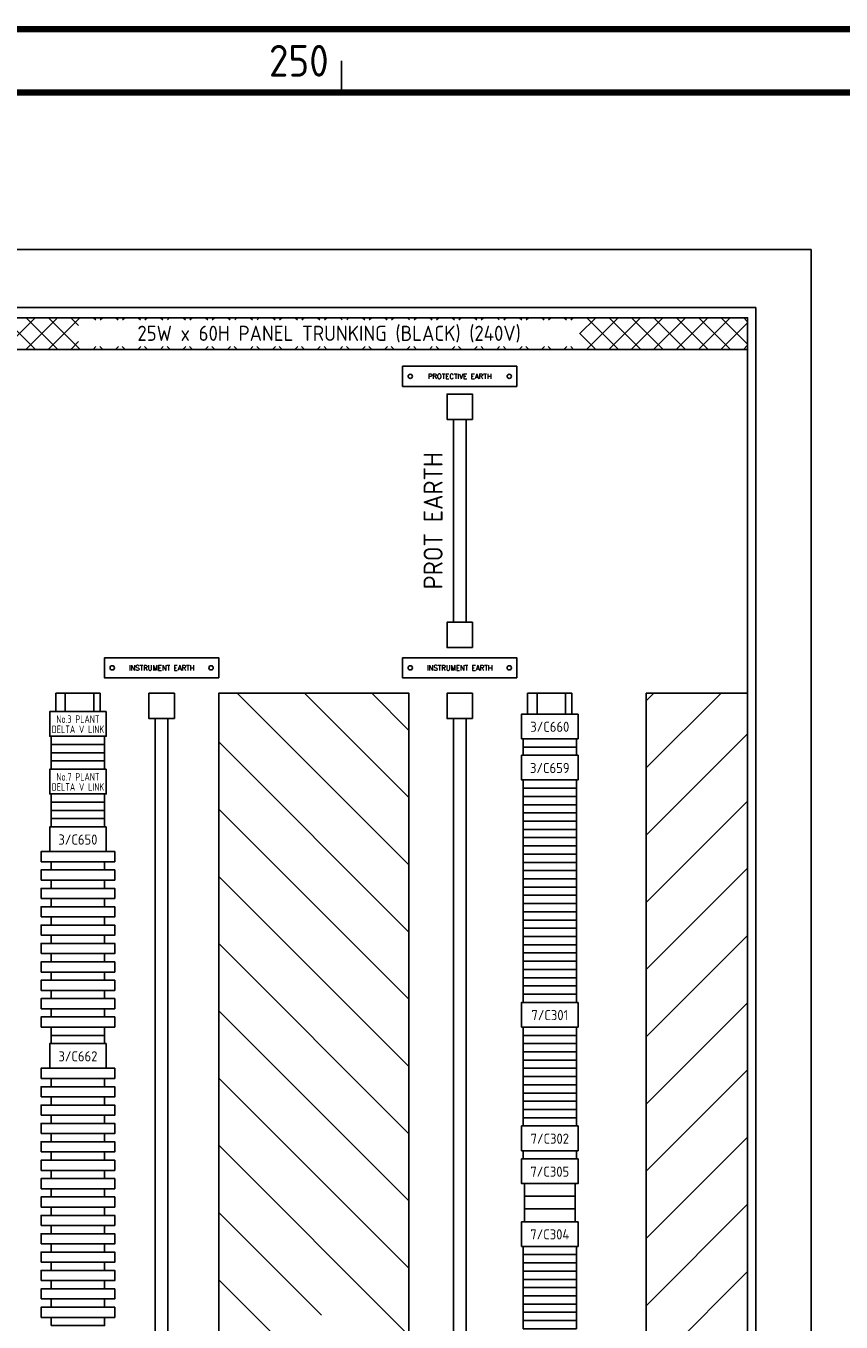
# Model space of a CAD drawing. Extents: x 0 to 4084, y 0 to 2754.
# Tile 33 of 34: x 2251 to 2894, y 1695 to 2718. Entities that reach past the tile are written whole.
import ezdxf
from ezdxf.enums import TextEntityAlignment as Align

# ---------------------------------------------------------------- set-up
doc = ezdxf.new("R2010")
doc.units = 0
doc.header["$LTSCALE"] = 5
doc.header["$MEASUREMENT"] = 0
for name, color, linetype in [('00-DRG_FRAME', 12, 'CONTINUOUS'), ('01-DRAW', 7, 'CONTINUOUS'), ('02-TEXT', 2, 'CONTINUOUS'), ('03-DIM', 3, 'CONTINUOUS')]:
    doc.layers.add(name, color=color, linetype=linetype)
doc.styles.add('ISO', font='iso.shx')
doc.styles.add('ROMAND', font='ROMAND')

# ---------------------------------------------------------------- blocks, each defined once
blk = doc.blocks.new('*X23')
at = {"layer": '03-DIM'}
for p, q in [((2553.3, 2055.5), (2417.9, 2191)), ((2553.3, 2108.6), (2470.9, 2191)), ((2553.3, 2161.6), (2523.9, 2191)), ((2553.3, 2002.5), (2403.3, 2152.5)), ((2553.3, 1949.5), (2403.3, 2099.5)), ((2553.3, 1896.4), (2403.3, 2046.4)), ((2553.3, 1843.4), (2403.3, 1993.4)), ((2553.3, 1790.4), (2403.3, 1940.4)), ((2553.3, 1737.3), (2403.3, 1887.3)), ((2553.3, 1684.3), (2403.3, 1834.3)), ((2484.4, 1700.2), (2403.3, 1781.3)), ((2462.7, 1668.9), (2403.3, 1728.2))]:
    blk.add_line(p, q, dxfattribs=at)
blk = doc.blocks.new('*X24')
at = {"layer": '03-DIM'}
for p, q in [((2740.3, 2185), (2746.3, 2191)), ((2740.3, 2132), (2799.3, 2191)), ((2740.3, 2078.9), (2820.3, 2158.9)), ((2740.3, 2025.9), (2820.3, 2105.9)), ((2740.3, 1972.9), (2820.3, 2052.9)), ((2740.3, 1919.8), (2820.3, 1999.8)), ((2740.3, 1866.8), (2820.3, 1946.8)), ((2740.3, 1813.8), (2820.3, 1893.8)), ((2740.3, 1760.7), (2820.3, 1840.7)), ((2740.3, 1707.7), (2820.3, 1787.7)), ((2740.3, 1654.7), (2820.3, 1734.7))]:
    blk.add_line(p, q, dxfattribs=at)
blk = doc.blocks.new('*X26')
at = {"layer": '03-DIM'}
for p, q in [((1725.1, 2483.3), (1722.3, 2486.1)), ((1724.3, 2483.3), (1728.2, 2487.2)), ((1742.7, 2483.3), (1738.8, 2487.2)), ((1742, 2483.3), (1745.9, 2487.2)), ((1760.4, 2483.3), (1756.5, 2487.2)), ((1759.7, 2483.3), (1763.6, 2487.2)), ((1772.3, 2478.3), (1781.2, 2487.2)), ((1791.4, 2470), (1774.2, 2487.2)), ((1781.7, 2470), (1798.9, 2487.2)), ((1809.1, 2470), (1791.9, 2487.2)), ((1799.4, 2470), (1816.6, 2487.2)), ((1826.8, 2470), (1809.5, 2487.2)), ((1817, 2470), (1834.3, 2487.2)), ((1844.5, 2470), (1827.2, 2487.2)), ((1834.7, 2470), (1852, 2487.2)), ((1862.1, 2470), (1844.9, 2487.2)), ((1852.4, 2470), (1869.6, 2487.2)), ((1879.8, 2470), (1862.6, 2487.2)), ((1870.1, 2470), (1887.3, 2487.2)), ((1897.5, 2470), (1880.2, 2487.2)), ((1887.7, 2470), (1905, 2487.2)), ((1915.2, 2470), (1897.9, 2487.2)), ((1905.4, 2470), (1922.7, 2487.2)), ((1932.8, 2470), (1915.6, 2487.2)), ((1923.1, 2470), (1940.3, 2487.2)), ((1950.5, 2470), (1933.3, 2487.2)), ((1940.8, 2470), (1958, 2487.2)), ((1968.2, 2470), (1950.9, 2487.2)), ((1958.5, 2470), (1975.7, 2487.2)), ((1985.9, 2470), (1968.6, 2487.2)), ((1976.1, 2470), (1993.4, 2487.2)), ((2003.6, 2470), (1986.3, 2487.2)), ((1993.8, 2470), (2011.1, 2487.2)), ((2021.2, 2470), (2004, 2487.2)), ((2011.5, 2470), (2028.7, 2487.2)), ((2038.9, 2470), (2021.7, 2487.2)), ((2029.2, 2470), (2046.4, 2487.2)), ((2056.6, 2470), (2039.3, 2487.2)), ((2046.8, 2470), (2064.1, 2487.2)), ((2074.3, 2470), (2057, 2487.2)), ((2064.5, 2470), (2081.8, 2487.2)), ((2091.9, 2470), (2074.7, 2487.2)), ((2082.2, 2470), (2099.4, 2487.2)), ((2109.6, 2470), (2092.4, 2487.2)), ((2099.9, 2470), (2117.1, 2487.2)), ((2127.3, 2470), (2110, 2487.2)), ((2117.6, 2470), (2134.8, 2487.2)), ((2145, 2470), (2127.7, 2487.2)), ((2135.2, 2470), (2152.5, 2487.2)), ((2162.7, 2470), (2145.4, 2487.2)), ((2152.9, 2470), (2170.2, 2487.2)), ((2180.3, 2470), (2163.1, 2487.2)), ((2170.6, 2470), (2187.8, 2487.2)), ((2198, 2470), (2180.8, 2487.2)), ((2188.3, 2470), (2205.5, 2487.2)), ((2215.7, 2470), (2198.4, 2487.2)), ((2205.9, 2470), (2223.2, 2487.2)), ((2233.4, 2470), (2216.1, 2487.2)), ((2223.6, 2470), (2240.9, 2487.2)), ((2258.8, 2462.2), (2233.8, 2487.2)), ((2239.3, 2468), (2258.5, 2487.2)), ((2251.2, 2462.2), (2276.2, 2487.2)), ((2276.5, 2462.2), (2251.5, 2487.2)), ((2268.9, 2462.2), (2293.9, 2487.2)), ((2294.1, 2462.2), (2269.1, 2487.2)), ((2292.8, 2481.2), (2286.8, 2487.2)), ((2306.3, 2485.5), (2304.5, 2487.2)), ((2309.8, 2485.5), (2311.6, 2487.2)), ((2324, 2485.5), (2322.2, 2487.2)), ((2327.5, 2485.5), (2329.3, 2487.2)), ((2341.6, 2485.5), (2339.9, 2487.2)), ((2345.1, 2485.5), (2346.9, 2487.2)), ((2359.3, 2485.5), (2357.5, 2487.2)), ((2362.8, 2485.5), (2364.6, 2487.2)), ((2377, 2485.5), (2375.2, 2487.2)), ((2380.5, 2485.5), (2382.3, 2487.2)), ((2394.7, 2485.5), (2392.9, 2487.2)), ((2398.2, 2485.5), (2400, 2487.2)), ((2412.4, 2485.5), (2410.6, 2487.2)), ((2415.9, 2485.5), (2417.6, 2487.2)), ((2430, 2485.5), (2428.2, 2487.2)), ((2433.5, 2485.5), (2435.3, 2487.2)), ((2447.7, 2485.5), (2445.9, 2487.2)), ((2451.2, 2485.5), (2453, 2487.2)), ((2465.4, 2485.5), (2463.6, 2487.2)), ((2468.9, 2485.5), (2470.7, 2487.2)), ((2483.1, 2485.5), (2481.3, 2487.2)), ((2486.6, 2485.5), (2488.4, 2487.2)), ((2500.7, 2485.5), (2499, 2487.2)), ((2504.2, 2485.5), (2506, 2487.2)), ((2518.4, 2485.5), (2516.6, 2487.2)), ((2521.9, 2485.5), (2523.7, 2487.2)), ((2536.1, 2485.5), (2534.3, 2487.2)), ((2539.6, 2485.5), (2541.4, 2487.2)), ((2553.8, 2485.5), (2552, 2487.2)), ((2557.3, 2485.5), (2559.1, 2487.2)), ((2571.5, 2485.5), (2569.7, 2487.2)), ((2575, 2485.5), (2576.7, 2487.2)), ((2589.1, 2485.5), (2587.3, 2487.2)), ((2592.6, 2485.5), (2594.4, 2487.2)), ((2606.8, 2485.5), (2605, 2487.2)), ((2610.3, 2485.5), (2612.1, 2487.2)), ((2624.5, 2485.5), (2622.7, 2487.2)), ((2628, 2485.5), (2629.8, 2487.2)), ((2642.2, 2485.5), (2640.4, 2487.2)), ((2645.7, 2485.5), (2647.5, 2487.2)), ((2659.8, 2485.5), (2658.1, 2487.2)), ((2663.3, 2485.5), (2665.1, 2487.2)), ((2677.5, 2485.5), (2675.7, 2487.2)), ((2681, 2485.5), (2682.8, 2487.2)), ((2687.8, 2474.6), (2700.5, 2487.2)), ((2693.2, 2462.2), (2718.2, 2487.2)), ((2718.4, 2462.2), (2693.4, 2487.2)), ((2710.8, 2462.2), (2735.8, 2487.2)), ((2736.1, 2462.2), (2711.1, 2487.2)), ((2728.5, 2462.2), (2753.5, 2487.2)), ((2753.8, 2462.2), (2728.8, 2487.2)), ((2746.2, 2462.2), (2771.2, 2487.2)), ((2771.4, 2462.2), (2746.4, 2487.2)), ((2763.9, 2462.2), (2788.9, 2487.2)), ((2789.1, 2462.2), (2764.1, 2487.2)), ((2781.6, 2462.2), (2806.6, 2487.2)), ((2806.8, 2462.2), (2781.8, 2487.2)), ((2820.3, 2466.4), (2799.5, 2487.2)), ((2820.3, 2484.1), (2817.2, 2487.2)), ((2700.7, 2462.2), (2687.8, 2475.2)), ((2799.2, 2462.2), (2820.3, 2483.3)), ((1773.7, 2470), (1772.3, 2471.4)), ((2286.6, 2462.2), (2292.8, 2468.5)), ((2816.9, 2462.2), (2820.3, 2465.7)), ((2241.1, 2462.2), (2239.3, 2464.1)), ((2304.3, 2462.2), (2306.5, 2464.5)), ((2311.8, 2462.2), (2309.5, 2464.5)), ((2321.9, 2462.2), (2324.2, 2464.5)), ((2329.5, 2462.2), (2327.2, 2464.5)), ((2339.6, 2462.2), (2341.9, 2464.5)), ((2347.2, 2462.2), (2344.9, 2464.5)), ((2357.3, 2462.2), (2359.6, 2464.5)), ((2364.9, 2462.2), (2362.6, 2464.5)), ((2375, 2462.2), (2377.3, 2464.5)), ((2382.5, 2462.2), (2380.2, 2464.5)), ((2392.6, 2462.2), (2394.9, 2464.5)), ((2400.2, 2462.2), (2397.9, 2464.5)), ((2410.3, 2462.2), (2412.6, 2464.5)), ((2417.9, 2462.2), (2415.6, 2464.5)), ((2428, 2462.2), (2430.3, 2464.5)), ((2435.6, 2462.2), (2433.3, 2464.5)), ((2445.7, 2462.2), (2448, 2464.5)), ((2453.2, 2462.2), (2451, 2464.5)), ((2463.4, 2462.2), (2465.6, 2464.5)), ((2470.9, 2462.2), (2468.6, 2464.5)), ((2481, 2462.2), (2483.3, 2464.5)), ((2488.6, 2462.2), (2486.3, 2464.5)), ((2498.7, 2462.2), (2501, 2464.5)), ((2506.3, 2462.2), (2504, 2464.5)), ((2516.4, 2462.2), (2518.7, 2464.5)), ((2524, 2462.2), (2521.7, 2464.5)), ((2534.1, 2462.2), (2536.4, 2464.5)), ((2541.6, 2462.2), (2539.3, 2464.5)), ((2551.7, 2462.2), (2554, 2464.5)), ((2559.3, 2462.2), (2557, 2464.5)), ((2569.4, 2462.2), (2571.7, 2464.5)), ((2577, 2462.2), (2574.7, 2464.5)), ((2587.1, 2462.2), (2589.4, 2464.5)), ((2594.7, 2462.2), (2592.4, 2464.5)), ((2604.8, 2462.2), (2607.1, 2464.5)), ((2612.3, 2462.2), (2610.1, 2464.5)), ((2622.5, 2462.2), (2624.7, 2464.5)), ((2630, 2462.2), (2627.7, 2464.5)), ((2640.1, 2462.2), (2642.4, 2464.5)), ((2647.7, 2462.2), (2645.4, 2464.5)), ((2657.8, 2462.2), (2660.1, 2464.5)), ((2665.4, 2462.2), (2663.1, 2464.5)), ((2675.5, 2462.2), (2677.8, 2464.5)), ((2683.1, 2462.2), (2680.8, 2464.5))]:
    blk.add_line(p, q, dxfattribs=at)

msp = doc.modelspace()

# ---------------------------------------------------------------- linework, layer by layer
at = {"layer": '00-DRG_FRAME'}
msp.add_line((2500, 2665), (2500, 2690), dxfattribs=at)
at = {"layer": '00-DRG_FRAME', "const_width": 5}
msp.add_lwpolyline([(145, 5), (4045, 5), (4045, 2715), (145, 2715)], close=True, dxfattribs=at)
msp.add_lwpolyline([(145, 2665), (4045, 2665)], dxfattribs=at)
at = {"layer": '01-DRAW'}
for p, q in [((2870.3, 2541), (1672.3, 2541)), ((2870.3, 2541), (2870.3, 421.5)), ((2870.3, 2541), (2870.3, 437.5)), ((2826.8, 2495.2), (1715.8, 2495.2)), ((2820.3, 2487.2), (1722.3, 2487.2)), ((2826.8, 2495.2), (2826.8, 583.2)), ((2588.3, 2247), (2588.3, 2407)), ((2598.3, 2247), (2598.3, 2407)), ((2309.8, 2191), (2274.8, 2191)), ((2274.8, 2176.5), (2274.8, 2191)), ((2282.3, 2176.5), (2282.3, 2191)), ((2304.8, 2176.5), (2304.8, 2191)), ((2309.8, 2176.5), (2309.8, 2191)), ((2646.8, 2174.5), (2646.8, 2191)), ((2681.8, 2191), (2646.8, 2191)), ((2654.3, 2174.5), (2654.3, 2191)), ((2676.8, 2174.5), (2676.8, 2191)), ((2681.8, 2174.5), (2681.8, 2191)), ((2353.3, 743), (2353.3, 2171)), ((2363.3, 743), (2363.3, 2171)), ((2588.3, 743), (2588.3, 2171)), ((2598.3, 743), (2598.3, 2171))]:
    msp.add_line(p, q, dxfattribs=at)
at = {"layer": '01-DRAW', "color": 3}
for p, q in [((2684.3, 1804), (2644.3, 1804)), ((2644.3, 1804), (2644.3, 1794)), ((2684.3, 1794), (2684.3, 1804)), ((2684.3, 1794), (2644.3, 1794)), ((2644.3, 1794), (2684.3, 1794)), ((2644.3, 1794), (2644.3, 1784)), ((2684.3, 1784), (2684.3, 1794)), ((2684.3, 1784), (2644.3, 1784)), ((2644.3, 1784), (2684.3, 1784)), ((2644.3, 1784), (2644.3, 1774)), ((2684.3, 1774), (2684.3, 1784)), ((2644.3, 1774), (2684.3, 1774))]:
    msp.add_line(p, q, dxfattribs=at)
at = {"layer": '01-DRAW'}
for points in [[(1722.3, 2487.2), (2820.3, 2487.2), (2820.3, 2462.2), (2239.3, 2462.2), (2239.3, 2470), (1772.3, 2470), (1772.3, 2483.3), (1722.3, 2483.3)], [(2638.3, 2433), (2548.3, 2433), (2548.3, 2449), (2638.3, 2449)], [(2603.3, 2407), (2603.3, 2427), (2583.3, 2427), (2583.3, 2407)], [(2603.3, 2227), (2603.3, 2247), (2583.3, 2247), (2583.3, 2227)], [(2403.3, 2203), (2313.3, 2203), (2313.3, 2219), (2403.3, 2219)], [(2638.3, 2203), (2548.3, 2203), (2548.3, 2219), (2638.3, 2219)], [(2368.3, 2171), (2368.3, 2191), (2348.3, 2191), (2348.3, 2171)], [(2403.3, 723), (2403.3, 2191), (2553.3, 2191), (2553.3, 723)], [(2603.3, 2171), (2603.3, 2191), (2583.3, 2191), (2583.3, 2171)], [(2740.3, 713), (2740.3, 2191), (2820.3, 2191), (2820.3, 713)], [(2314.6, 2176.5), (2270.1, 2176.5), (2270.1, 2157), (2314.6, 2157)], [(2686.6, 2174.5), (2642.1, 2174.5), (2642.1, 2155), (2686.6, 2155)], [(2686.6, 2142), (2642.1, 2142), (2642.1, 2122.5), (2686.6, 2122.5)], [(2314.6, 2131), (2270.1, 2131), (2270.1, 2111.5), (2314.6, 2111.5)], [(2314.6, 2085.5), (2270.1, 2085.5), (2270.1, 2066), (2314.6, 2066)], [(2686.6, 1947), (2642.1, 1947), (2642.1, 1927.5), (2686.6, 1927.5)], [(2314.6, 1914.5), (2270.1, 1914.5), (2270.1, 1895), (2314.6, 1895)], [(2686.6, 1849.5), (2642.1, 1849.5), (2642.1, 1830), (2686.6, 1830)], [(2686.6, 1823.5), (2642.1, 1823.5), (2642.1, 1804), (2686.6, 1804)], [(2686.6, 1774), (2642.1, 1774), (2642.1, 1754.5), (2686.6, 1754.5)]]:
    msp.add_lwpolyline(points, close=True, dxfattribs=at)
msp.add_lwpolyline([(2820.3, 591.2), (2820.3, 2487.2)], dxfattribs=at)
at = {"layer": '01-DRAW', "color": 3}
for points in [[(2263.3, 2058), (2321.3, 2058), (2321.3, 2066), (2263.3, 2066)], [(2263.3, 2043.5), (2321.3, 2043.5), (2321.3, 2051.5), (2263.3, 2051.5)], [(2263.3, 2029), (2321.3, 2029), (2321.3, 2037), (2263.3, 2037)], [(2263.3, 2014.5), (2321.3, 2014.5), (2321.3, 2022.5), (2263.3, 2022.5)], [(2263.3, 2000), (2321.3, 2000), (2321.3, 2008), (2263.3, 2008)], [(2263.3, 1985.5), (2321.3, 1985.5), (2321.3, 1993.5), (2263.3, 1993.5)], [(2263.3, 1971), (2321.3, 1971), (2321.3, 1979), (2263.3, 1979)], [(2263.3, 1956.5), (2321.3, 1956.5), (2321.3, 1964.5), (2263.3, 1964.5)], [(2263.3, 1942), (2321.3, 1942), (2321.3, 1950), (2263.3, 1950)], [(2263.3, 1927.5), (2321.3, 1927.5), (2321.3, 1935.5), (2263.3, 1935.5)], [(2263.3, 1887), (2321.3, 1887), (2321.3, 1895), (2263.3, 1895)], [(2263.3, 1872.5), (2321.3, 1872.5), (2321.3, 1880.5), (2263.3, 1880.5)], [(2263.3, 1858), (2321.3, 1858), (2321.3, 1866), (2263.3, 1866)], [(2263.3, 1843.5), (2321.3, 1843.5), (2321.3, 1851.5), (2263.3, 1851.5)], [(2263.3, 1829), (2321.3, 1829), (2321.3, 1837), (2263.3, 1837)], [(2263.3, 1814.5), (2321.3, 1814.5), (2321.3, 1822.5), (2263.3, 1822.5)], [(2263.3, 1800), (2321.3, 1800), (2321.3, 1808), (2263.3, 1808)], [(2263.3, 1785.5), (2321.3, 1785.5), (2321.3, 1793.5), (2263.3, 1793.5)], [(2263.3, 1771), (2321.3, 1771), (2321.3, 1779), (2263.3, 1779)], [(2263.3, 1756.5), (2321.3, 1756.5), (2321.3, 1764.5), (2263.3, 1764.5)], [(2263.3, 1742), (2321.3, 1742), (2321.3, 1750), (2263.3, 1750)], [(2263.3, 1727.5), (2321.3, 1727.5), (2321.3, 1735.5), (2263.3, 1735.5)], [(2263.3, 1713), (2321.3, 1713), (2321.3, 1721), (2263.3, 1721)], [(2263.3, 1698.5), (2321.3, 1698.5), (2321.3, 1706.5), (2263.3, 1706.5)]]:
    msp.add_lwpolyline(points, close=True, dxfattribs=at)
at = {"layer": '01-DRAW'}
for centre in [(2554.3, 2441), (2632.3, 2441), (2319.3, 2211), (2397.3, 2211), (2554.3, 2211), (2632.3, 2211)]:
    msp.add_circle(centre, 1.7, dxfattribs=at)
at = {"layer": '03-DIM'}
for points in [[(2271.3, 2150.5), (2313.3, 2150.5), (2313.3, 2157), (2271.3, 2157)], [(2271.3, 2144), (2313.3, 2144), (2313.3, 2150.5), (2271.3, 2150.5)], [(2643.3, 2148.5), (2685.3, 2148.5), (2685.3, 2155), (2643.3, 2155)], [(2643.3, 2142), (2685.3, 2142), (2685.3, 2148.5), (2643.3, 2148.5)], [(2271.3, 2137.5), (2313.3, 2137.5), (2313.3, 2144), (2271.3, 2144)], [(2271.3, 2131), (2313.3, 2131), (2313.3, 2137.5), (2271.3, 2137.5)], [(2643.3, 2116), (2685.3, 2116), (2685.3, 2122.5), (2643.3, 2122.5)], [(2271.3, 2105), (2313.3, 2105), (2313.3, 2111.5), (2271.3, 2111.5)], [(2643.3, 2109.5), (2685.3, 2109.5), (2685.3, 2116), (2643.3, 2116)], [(2643.3, 2103), (2685.3, 2103), (2685.3, 2109.5), (2643.3, 2109.5)], [(2271.3, 2098.5), (2313.3, 2098.5), (2313.3, 2105), (2271.3, 2105)], [(2271.3, 2092), (2313.3, 2092), (2313.3, 2098.5), (2271.3, 2098.5)], [(2643.3, 2096.5), (2685.3, 2096.5), (2685.3, 2103), (2643.3, 2103)], [(2271.3, 2085.5), (2313.3, 2085.5), (2313.3, 2092), (2271.3, 2092)], [(2643.3, 2090), (2685.3, 2090), (2685.3, 2096.5), (2643.3, 2096.5)], [(2643.3, 2083.5), (2685.3, 2083.5), (2685.3, 2090), (2643.3, 2090)], [(2643.3, 2077), (2685.3, 2077), (2685.3, 2083.5), (2643.3, 2083.5)], [(2643.3, 2070.5), (2685.3, 2070.5), (2685.3, 2077), (2643.3, 2077)], [(2643.3, 2064), (2685.3, 2064), (2685.3, 2070.5), (2643.3, 2070.5)], [(2271.3, 2051.5), (2313.3, 2051.5), (2313.3, 2058), (2271.3, 2058)], [(2643.3, 2057.5), (2685.3, 2057.5), (2685.3, 2064), (2643.3, 2064)], [(2643.3, 2051), (2685.3, 2051), (2685.3, 2057.5), (2643.3, 2057.5)], [(2643.3, 2044.5), (2685.3, 2044.5), (2685.3, 2051), (2643.3, 2051)], [(2271.3, 2037), (2313.3, 2037), (2313.3, 2043.5), (2271.3, 2043.5)], [(2643.3, 2038), (2685.3, 2038), (2685.3, 2044.5), (2643.3, 2044.5)], [(2643.3, 2031.5), (2685.3, 2031.5), (2685.3, 2038), (2643.3, 2038)], [(2271.3, 2022.5), (2313.3, 2022.5), (2313.3, 2029), (2271.3, 2029)], [(2643.3, 2025), (2685.3, 2025), (2685.3, 2031.5), (2643.3, 2031.5)], [(2643.3, 2018.5), (2685.3, 2018.5), (2685.3, 2025), (2643.3, 2025)], [(2643.3, 2012), (2685.3, 2012), (2685.3, 2018.5), (2643.3, 2018.5)], [(2271.3, 2008), (2313.3, 2008), (2313.3, 2014.5), (2271.3, 2014.5)], [(2643.3, 2005.5), (2685.3, 2005.5), (2685.3, 2012), (2643.3, 2012)], [(2643.3, 1999), (2685.3, 1999), (2685.3, 2005.5), (2643.3, 2005.5)], [(2271.3, 1993.5), (2313.3, 1993.5), (2313.3, 2000), (2271.3, 2000)], [(2643.3, 1992.5), (2685.3, 1992.5), (2685.3, 1999), (2643.3, 1999)], [(2271.3, 1979), (2313.3, 1979), (2313.3, 1985.5), (2271.3, 1985.5)], [(2643.3, 1986), (2685.3, 1986), (2685.3, 1992.5), (2643.3, 1992.5)], [(2643.3, 1979.5), (2685.3, 1979.5), (2685.3, 1986), (2643.3, 1986)], [(2643.3, 1973), (2685.3, 1973), (2685.3, 1979.5), (2643.3, 1979.5)], [(2271.3, 1964.5), (2313.3, 1964.5), (2313.3, 1971), (2271.3, 1971)], [(2643.3, 1966.5), (2685.3, 1966.5), (2685.3, 1973), (2643.3, 1973)], [(2643.3, 1960), (2685.3, 1960), (2685.3, 1966.5), (2643.3, 1966.5)], [(2271.3, 1950), (2313.3, 1950), (2313.3, 1956.5), (2271.3, 1956.5)], [(2643.3, 1953.5), (2685.3, 1953.5), (2685.3, 1960), (2643.3, 1960)], [(2643.3, 1947), (2685.3, 1947), (2685.3, 1953.5), (2643.3, 1953.5)], [(2271.3, 1935.5), (2313.3, 1935.5), (2313.3, 1942), (2271.3, 1942)], [(2271.3, 1921), (2313.3, 1921), (2313.3, 1927.5), (2271.3, 1927.5)], [(2643.3, 1921), (2685.3, 1921), (2685.3, 1927.5), (2643.3, 1927.5)], [(2271.3, 1914.5), (2313.3, 1914.5), (2313.3, 1921), (2271.3, 1921)], [(2643.3, 1914.5), (2685.3, 1914.5), (2685.3, 1921), (2643.3, 1921)], [(2643.3, 1908), (2685.3, 1908), (2685.3, 1914.5), (2643.3, 1914.5)], [(2643.3, 1901.5), (2685.3, 1901.5), (2685.3, 1908), (2643.3, 1908)], [(2643.3, 1895), (2685.3, 1895), (2685.3, 1901.5), (2643.3, 1901.5)], [(2643.3, 1888.5), (2685.3, 1888.5), (2685.3, 1895), (2643.3, 1895)], [(2271.3, 1880.5), (2313.3, 1880.5), (2313.3, 1887), (2271.3, 1887)], [(2643.3, 1882), (2685.3, 1882), (2685.3, 1888.5), (2643.3, 1888.5)], [(2643.3, 1875.5), (2685.3, 1875.5), (2685.3, 1882), (2643.3, 1882)], [(2271.3, 1866), (2313.3, 1866), (2313.3, 1872.5), (2271.3, 1872.5)], [(2643.3, 1869), (2685.3, 1869), (2685.3, 1875.5), (2643.3, 1875.5)], [(2643.3, 1862.5), (2685.3, 1862.5), (2685.3, 1869), (2643.3, 1869)], [(2643.3, 1856), (2685.3, 1856), (2685.3, 1862.5), (2643.3, 1862.5)], [(2271.3, 1851.5), (2313.3, 1851.5), (2313.3, 1858), (2271.3, 1858)], [(2643.3, 1849.5), (2685.3, 1849.5), (2685.3, 1856), (2643.3, 1856)], [(2271.3, 1837), (2313.3, 1837), (2313.3, 1843.5), (2271.3, 1843.5)], [(2271.3, 1822.5), (2313.3, 1822.5), (2313.3, 1829), (2271.3, 1829)], [(2643.3, 1823.5), (2685.3, 1823.5), (2685.3, 1830), (2643.3, 1830)], [(2271.3, 1808), (2313.3, 1808), (2313.3, 1814.5), (2271.3, 1814.5)], [(2271.3, 1793.5), (2313.3, 1793.5), (2313.3, 1800), (2271.3, 1800)], [(2271.3, 1779), (2313.3, 1779), (2313.3, 1785.5), (2271.3, 1785.5)], [(2271.3, 1764.5), (2313.3, 1764.5), (2313.3, 1771), (2271.3, 1771)], [(2271.3, 1750), (2313.3, 1750), (2313.3, 1756.5), (2271.3, 1756.5)], [(2643.3, 1748), (2685.3, 1748), (2685.3, 1754.5), (2643.3, 1754.5)], [(2271.3, 1735.5), (2313.3, 1735.5), (2313.3, 1742), (2271.3, 1742)], [(2643.3, 1741.5), (2685.3, 1741.5), (2685.3, 1748), (2643.3, 1748)], [(2643.3, 1735), (2685.3, 1735), (2685.3, 1741.5), (2643.3, 1741.5)], [(2643.3, 1728.5), (2685.3, 1728.5), (2685.3, 1735), (2643.3, 1735)], [(2643.3, 1722), (2685.3, 1722), (2685.3, 1728.5), (2643.3, 1728.5)], [(2271.3, 1721), (2313.3, 1721), (2313.3, 1727.5), (2271.3, 1727.5)], [(2643.3, 1715.5), (2685.3, 1715.5), (2685.3, 1722), (2643.3, 1722)], [(2271.3, 1706.5), (2313.3, 1706.5), (2313.3, 1713), (2271.3, 1713)], [(2643.3, 1709), (2685.3, 1709), (2685.3, 1715.5), (2643.3, 1715.5)], [(2643.3, 1702.5), (2685.3, 1702.5), (2685.3, 1709), (2643.3, 1709)], [(2271.3, 1692), (2313.3, 1692), (2313.3, 1698.5), (2271.3, 1698.5)], [(2643.3, 1696), (2685.3, 1696), (2685.3, 1702.5), (2643.3, 1702.5)], [(2643.3, 1689.5), (2685.3, 1689.5), (2685.3, 1696), (2643.3, 1696)]]:
    msp.add_lwpolyline(points, close=True, dxfattribs=at)

# ---------------------------------------------------------------- block references
for name in ['*X26', '*X23', '*X24']:
    msp.add_blockref(name, (0, 0), dxfattribs=at)

# ---------------------------------------------------------------- texts
at = {"layer": '00-DRG_FRAME', "style": 'ISO'}
msp.add_text('250', height=25, dxfattribs=at).set_placement((2490, 2677.5), align=Align.RIGHT)
at = {"layer": '02-TEXT'}
for s, height, style, p in [('25W x 60H PANEL TRUNKING (BLACK) (240V)', 12, 'ISO', (2490.3, 2475)), ('PROTECTIVE EARTH', 4, 'ROMAND', (2593.3, 2441)), ('INSTRUMENT EARTH', 4, 'ROMAND', (2358.3, 2211)), ('INSTRUMENT EARTH', 4, 'ROMAND', (2593.3, 2211))]:
    msp.add_text(s, height=height, dxfattribs=dict(at, style=style)).set_placement(p, align=Align.MIDDLE)
at = {"layer": '02-TEXT', "style": 'ISO'}
msp.add_text('PROT EARTH', height=15, rotation=90, dxfattribs=at).set_placement((2572.3, 2327), align=Align.MIDDLE)
at = {"layer": '03-DIM', "style": 'ISO', "width": 0.7}
for s, p in [('No.3 PLANT', (2292.3, 2170.5)), ('DELTA V LINK', (2292.3, 2162.5)), ('No.7 PLANT', (2292.3, 2125)), ('DELTA V LINK', (2292.3, 2117))]:
    msp.add_text(s, height=6, dxfattribs=at).set_placement(p, align=Align.MIDDLE)
at = {"layer": '03-DIM', "style": 'ISO'}
for s, p in [('3/C660', (2664.3, 2164.5)), ('3/C659', (2664.3, 2132)), ('3/C650', (2292.3, 2075.5)), ('7/C301', (2664.3, 1937)), ('3/C662', (2292.3, 1904.5)), ('7/C302', (2664.3, 1839.5)), ('7/C305', (2664.3, 1813.5)), ('7/C304', (2664.3, 1764))]:
    msp.add_text(s, height=8, dxfattribs=at).set_placement(p, align=Align.MIDDLE)

doc.saveas('drawing.dxf')
